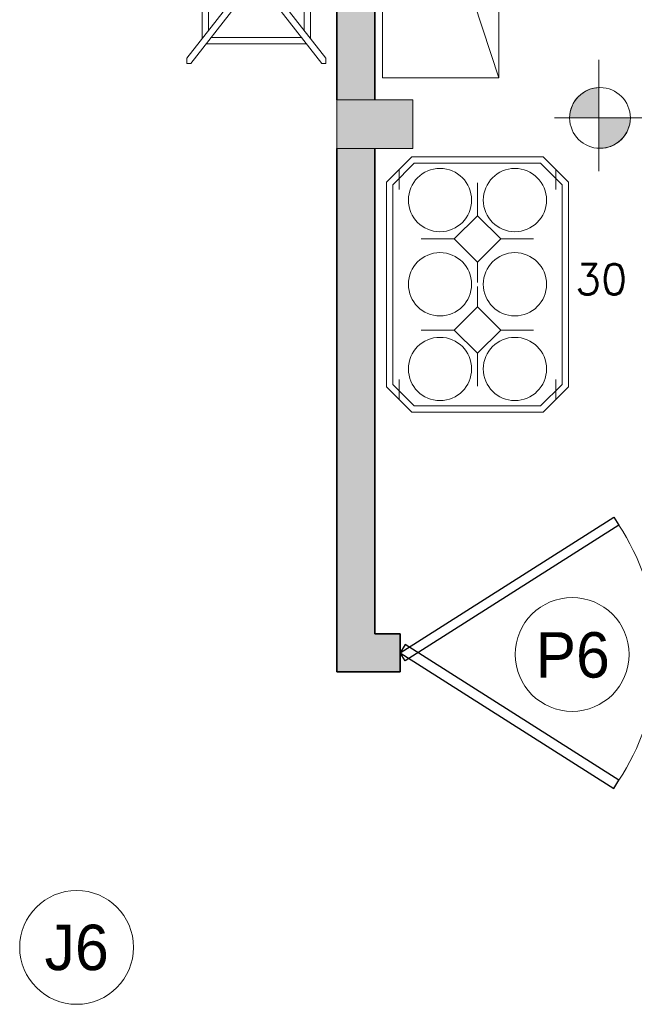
# Model space of a CAD drawing. Header units: metres. Extents: x -33 to 126, y -29 to 31.
# Tile 70 of 75: x -20.63 to -18.2, y -3.74 to 0.15. Entities that reach past the tile are written whole.
import ezdxf

# ---------------------------------------------------------------- set-up
doc = ezdxf.new("R2010")
doc.units = ezdxf.units.M
for name, color, linetype, lineweight in [('A-DETL', 90, 'Continuous', 18), ('A-DETL-GENF', 92, 'Continuous', 18), ('A-DETL-MBND', 5, 'Continuous', 18), ('A-DETL-THIN', 151, 'Continuous', 18), ('A-DOOR', 31, 'Continuous', 18), ('A-DOOR-IDEN', 31, 'Continuous', 9), ('A-GLAZ-IDEN', 152, 'Continuous', 9), ('A-WALL', 113, 'Continuous', 18), ('A-WALL-PATT', 111, 'Continuous', 35), ('C-NEUTRO', 7, 'Continuous', 18), ('C-NUMERO', 7, 'Continuous', 18), ('LAYOUT_dwg _2_', 8, 'Continuous', 18)]:
    doc.layers.add(name, color=color, linetype=linetype, lineweight=lineweight)
doc.styles.add('Century Gothic_1', font='GOTHIC.TTF', dxfattribs={"height": 0.179639})
doc.styles.add('romans_2', font='romans__.ttf', dxfattribs={"height": 0.12})

# ---------------------------------------------------------------- blocks, each defined once
blk = doc.blocks.new('M_Bifold-2 Panel - Cópia - 0915 x 2134mm-2556631-2-PLANTA COM LAYOUT')
at = {"layer": 'A-DOOR', "lineweight": 25}
for p, q in [((-0.3448, 0.5365), (-0.3652, 0.5043)), ((0.5, 0), (-0.3448, 0.5365)), ((-0.3652, 0.5043), (0.4796, -0.0321)), ((-0.3652, -0.5043), (0.4796, 0.0322)), ((0.5, 0), (-0.3448, -0.5364)), ((0.4796, 0.0322), (0.5, 0)), ((0.4796, -0.0321), (0.5, 0)), ((-0.3448, -0.5364), (-0.3652, -0.5043))]:
    blk.add_line(p, q, dxfattribs=at)
at = {"layer": 'A-DOOR', "color": 7}
for start, end in [(146.7345, 175.3179), (184.687, 213.2655)]:
    blk.add_arc((0.4035, 0), 0.9194, start, end, dxfattribs=at)
blk = doc.blocks.new('LAYOUT_dwg_A$C123249A2-2545331-2-PLANTA COM LAYOUT')
at = {"layer": 'C-NEUTRO'}
for p, q in [((0.0773, -0.0769), (0.0773, -0.4731)), ((0.6022, -0.0607), (0.0978, -0.0607)), ((0.6227, -0.4731), (0.6227, -0.0769)), ((0.1039, -0.4522), (0.1039, -0.0978)), ((0.5698, -0.0861), (0.1302, -0.0861)), ((0.2301, -0.1646), (0.2301, -0.0861)), ((0.2501, -0.173), (0.2501, -0.0861)), ((0.34, -0.173), (0.34, -0.0861)), ((0.36, -0.173), (0.36, -0.0861)), ((0.4499, -0.173), (0.4499, -0.0861)), ((0.4699, -0.1646), (0.4699, -0.0861)), ((0.5973, -0.4532), (0.5973, -0.0968)), ((0.34, -0.357), (0.34, -0.193)), ((0.36, -0.357), (0.36, -0.193)), ((0.4499, -0.357), (0.4499, -0.193)), ((0.2301, -0.3531), (0.2301, -0.1969)), ((0.2301, -0.4639), (0.2301, -0.3854)), ((0.2501, -0.4639), (0.2501, -0.377)), ((0.34, -0.4639), (0.34, -0.377)), ((0.36, -0.4639), (0.36, -0.377)), ((0.4499, -0.4639), (0.4499, -0.377)), ((0.4699, -0.4639), (0.4699, -0.3854)), ((0.1302, -0.4639), (0.5698, -0.4639)), ((0.0978, -0.4893), (0.6022, -0.4893))]:
    blk.add_line(p, q, dxfattribs=at)
at = {"layer": 'C-NEUTRO', "flags": 128}
for points in [[(0, -0.0162), (0, 0), (0.0206, 0), (0.2408, -0.173), (0.4592, -0.173), (0.6794, 0), (0.7, 0), (0.7, -0.0162), (0.4766, -0.1917), (0.4766, -0.3583), (0.7, -0.5338), (0.7, -0.55), (0.6794, -0.55), (0.4592, -0.377), (0.2408, -0.377), (0.0206, -0.55), (0, -0.55), (0, -0.5338), (0.2312, -0.3522), (0.2312, -0.1978)], [(0.4566, -0.193), (0.2512, -0.193), (0.2512, -0.357), (0.4566, -0.357)]]:
    blk.add_lwpolyline(points, close=True, dxfattribs=at)
blk = doc.blocks.new('LAYOUT_dwg_A$C4C924C1F-2545345-2-PLANTA COM LAYOUT')
at = {"layer": 'C-NEUTRO'}
for p, q in [((0.13, 0.57), (0.05, 0.57)), ((0.96, 0.57), (0.88, 0.57)), ((0.325, 0.3519), (0.325, 0.4819)), ((0.685, 0.3519), (0.685, 0.4819)), ((0.2331, 0.26), (0.1031, 0.26)), ((0.4169, 0.26), (0.4969, 0.26)), ((0.5931, 0.26), (0.5131, 0.26)), ((0.7769, 0.26), (0.9069, 0.26)), ((0.05, -0.05), (0.13, -0.05)), ((0.88, -0.05), (0.96, -0.05))]:
    blk.add_line(p, q, dxfattribs=at)
at = {"layer": 'C-NEUTRO', "flags": 128}
for points in [[(0.91, -0.1), (1.01, 0), (1.01, 0.52), (0.91, 0.62), (0.1, 0.62), (0, 0.52), (0, 0), (0.1, -0.1)], [(0.8996, -0.075), (0.985, 0.0104), (0.985, 0.5096), (0.8996, 0.595), (0.1104, 0.595), (0.025, 0.5096), (0.025, 0.0104), (0.1104, -0.075)]]:
    blk.add_lwpolyline(points, close=True, dxfattribs=at)
for points in [[(0.325, 0.1681), (0.4169, 0.26), (0.325, 0.3519), (0.2331, 0.26), (0.325, 0.1681), (0.325, 0.0381)], [(0.685, 0.1681), (0.5931, 0.26), (0.685, 0.3519), (0.7769, 0.26), (0.685, 0.1681), (0.685, 0.0381)]]:
    blk.add_lwpolyline(points, dxfattribs=at)
at = {"layer": 'C-NEUTRO'}
for centre in [(0.1712, 0.4081), (0.5059, 0.4081), (0.8388, 0.4081), (0.1712, 0.1119), (0.5059, 0.1119), (0.8388, 0.1119)]:
    blk.add_circle(centre, 0.125, dxfattribs=at)
blk = doc.blocks.new('LAYOUT_dwg _2_-2545261-2-PLANTA COM LAYOUT')
at = {"layer": 'C-NEUTRO', "flags": 128}
blk.add_lwpolyline([(1597.2254, 867.1503), (1597.2254, 865.7503), (1597.6854, 865.7503), (1597.2254, 867.1503), (1597.6854, 867.1503), (1597.6854, 865.7503)], dxfattribs=at)
for name, p, rotation in [('LAYOUT_dwg_A$C123249A2-2545331-2-PLANTA COM LAYOUT', (1597.0018, 866.5079), 270), ('LAYOUT_dwg_A$C4C924C1F-2545345-2-PLANTA COM LAYOUT', (1597.8613, 864.4287), 89.99999999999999)]:
    blk.add_blockref(name, p, dxfattribs=dict(rotation=rotation))
at = {"layer": 'C-NUMERO', "insert": (1597.9877, 865.0146), "char_height": 0.12, "width": 0.272727, "attachment_point": 1, "line_spacing_factor": 0.964689, "style": 'romans_2'}
blk.add_mtext('30', dxfattribs=at)
blk = doc.blocks.new('M_Identificador da porta - M_Identificador da porta-1233-2-PLANTA COM LAYOUT')
at = {"layer": 'A-DOOR-IDEN'}
blk.add_circle((-0.000017, -0.000091), 0.003, dxfattribs=at)
blk = doc.blocks.new('M_Identificador da janela - M_Identificador da janela-3796-2-PLANTA COM LAYOUT')
at = {"layer": 'A-GLAZ-IDEN'}
blk.add_circle((0, 0), 0.003, dxfattribs=at)

msp = doc.modelspace()

# ---------------------------------------------------------------- hatches: boundary and pattern name
at = {"layer": 'A-DETL-GENF'}
for points in [[(-18.4529, -0.2358), (-18.342, -0.2358), (-18.342, -0.1159), (-18.372, -0.1211), (-18.3998, -0.1337), (-18.4235, -0.1528), (-18.4416, -0.1773), (-18.4529, -0.2056), (-18.4568, -0.2358)], [(-19.3773, -0.3563), (-19.0773, -0.3563), (-19.0773, -0.1646), (-19.3773, -0.1646)], [(-18.342, -0.3557), (-18.3114, -0.3528), (-18.2881, -0.3455), (-18.2643, -0.3315), (-18.2444, -0.3124), (-18.2293, -0.2892), (-18.2199, -0.2633), (-18.2168, -0.2358), (-18.342, -0.2358), (-18.342, -0.3537)]]:
    msp.add_hatch(color=7, dxfattribs=at).paths.add_polyline_path(points, flags=0)
at = {"layer": 'A-WALL-PATT', "lineweight": 18}
h = msp.add_hatch(color=7, dxfattribs=at)
h.paths.add_polyline_path([(-19.3773, -2.4247), (-19.2273, -2.4247), (-19.2273, -0.3563), (-19.3773, -0.3563), (-19.3773, -2.2747)], flags=0)
h.paths.add_polyline_path([(-19.3773, -0.1646), (-19.2273, -0.1646), (-19.2273, 4.8453), (-19.3773, 4.8453), (-19.3773, 0.6853)], flags=0)
h = msp.add_hatch(color=7, dxfattribs=at)
h.paths.add_polyline_path([(-19.2273, -2.4247), (-19.1273, -2.4247), (-19.1273, -2.2747), (-19.2273, -2.2747)], flags=0)
h.paths.add_polyline_path([(-16.2273, -2.4247), (-16.2273, -2.2747), (-18.1273, -2.2747), (-18.1273, -2.4247), (-16.2314, -2.4247)], flags=0)

# ---------------------------------------------------------------- linework, layer by layer
at = {"layer": 'A-DETL'}
for p, q in [((-19.0773, -0.1646), (-19.3773, -0.1646)), ((-19.3773, -0.1646), (-19.3773, -0.3563)), ((-19.0773, -0.3563), (-19.0773, -0.1646)), ((-19.3773, -0.3563), (-19.0773, -0.3563))]:
    msp.add_line(p, q, dxfattribs=at)
at = {"layer": 'A-DETL-MBND'}
for p, q in [((-18.342, -0.0061), (-18.342, -0.4461)), ((-18.5169, -0.2358), (-17.742, -0.2358))]:
    msp.add_line(p, q, dxfattribs=at)
msp.add_circle((-18.3368, -0.2358), 0.12, dxfattribs=at)
at = {"layer": 'A-DETL-THIN'}
for p, q in [((-18.342, -0.2358), (-18.342, -0.1159)), ((-18.4568, -0.2358), (-18.342, -0.2358)), ((-18.2168, -0.2358), (-18.342, -0.2358)), ((-18.342, -0.2358), (-18.342, -0.3557))]:
    msp.add_line(p, q, dxfattribs=at)
for start, end in [(92.4939, 180), (267.5061, 0)]:
    msp.add_arc((-18.3368, -0.2358), 0.12, start, end, dxfattribs=at)
at = {"layer": 'A-WALL', "lineweight": 35}
for p, q in [((-19.2273, -0.1646), (-19.2273, 3.0753)), ((-19.3773, 0.6853), (-19.3773, -0.1646)), ((-19.3773, -0.3563), (-19.3773, -2.4247)), ((-19.2273, -2.2747), (-19.2273, -0.3563)), ((-19.1273, -2.2747), (-19.2273, -2.2747)), ((-19.1273, -2.4247), (-19.1273, -2.2747)), ((-19.3773, -2.4247), (-19.1273, -2.4247))]:
    msp.add_line(p, q, dxfattribs=at)

# ---------------------------------------------------------------- block references
at = {"layer": 'A-DOOR', "color": 7, "rotation": 180}
msp.add_blockref('M_Bifold-2 Panel - Cópia - 0915 x 2134mm-2556631-2-PLANTA COM LAYOUT', (-18.6273, -2.3497), dxfattribs=at)
at = {"layer": 'A-DOOR-IDEN', "xscale": 74.99999999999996, "yscale": 74.99999999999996, "zscale": 74.99999999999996}
msp.add_blockref('M_Identificador da porta - M_Identificador da porta-1233-2-PLANTA COM LAYOUT', (-18.4456, -2.3497), dxfattribs=at)
at = {"layer": 'A-GLAZ-IDEN', "xscale": 74.99999999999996, "yscale": 74.99999999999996, "zscale": 74.99999999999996}
msp.add_blockref('M_Identificador da janela - M_Identificador da janela-3796-2-PLANTA COM LAYOUT', (-20.4065, -3.5146), dxfattribs=at)
at = {"layer": 'LAYOUT_dwg _2_', "color": 7}
msp.add_blockref('LAYOUT_dwg _2_-2545261-2-PLANTA COM LAYOUT', (-1616.4227, -865.8279), dxfattribs=at)

# ---------------------------------------------------------------- texts
at = {"layer": 'A-DOOR-IDEN', "insert": (-18.4448, -2.2685), "char_height": 0.17964, "width": 0.33975, "attachment_point": 2, "line_spacing_factor": 0.984117, "style": 'Century Gothic_1'}
msp.add_mtext('P6', dxfattribs=at)
at = {"layer": 'A-GLAZ-IDEN', "insert": (-20.4061, -3.4249), "char_height": 0.17964, "width": 0.306, "attachment_point": 2, "line_spacing_factor": 0.984117, "style": 'Century Gothic_1'}
msp.add_mtext('J6', dxfattribs=at)

doc.saveas('drawing.dxf')
